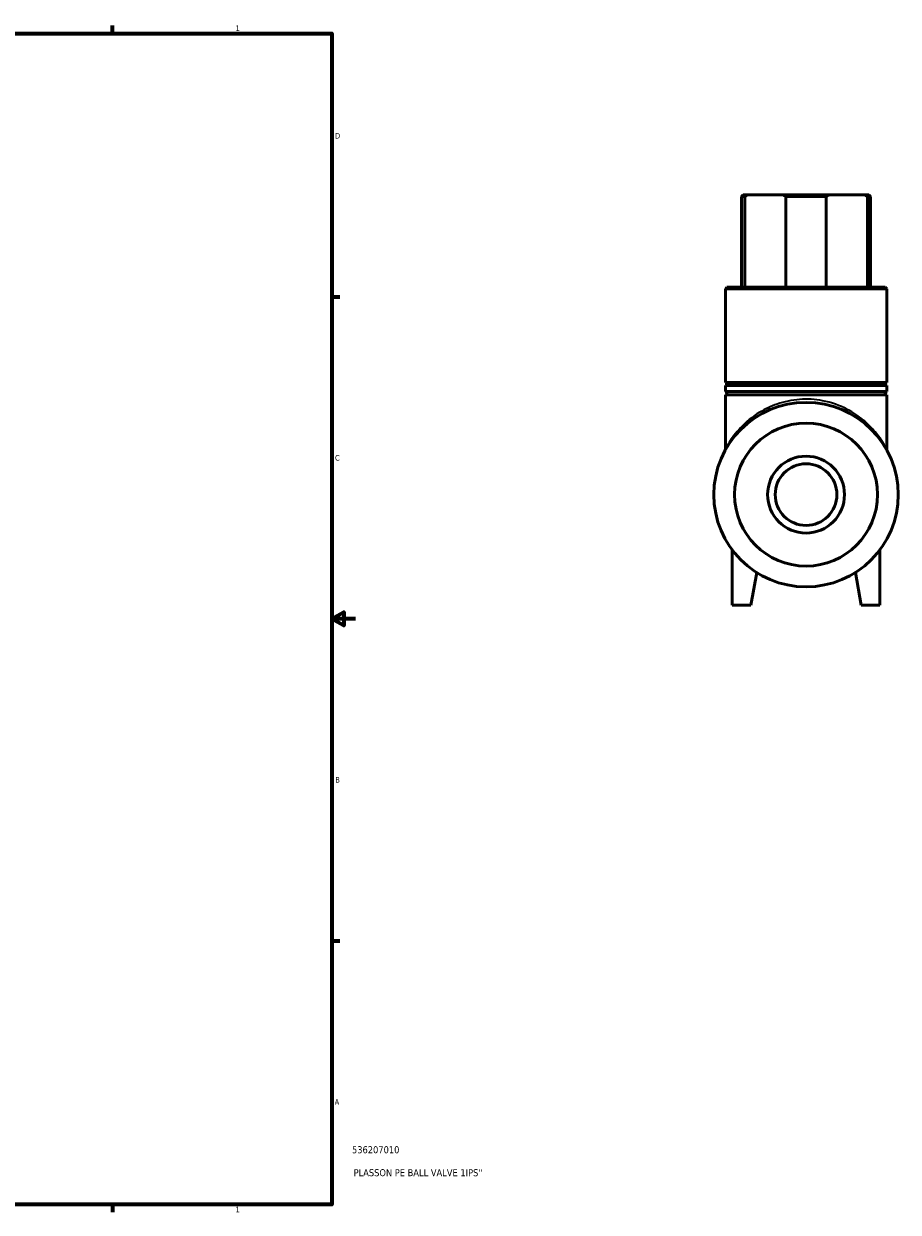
# Model space of a CAD drawing. Header units: inches. Extents: x 0.1 to 53.1, y 0.6 to 34.9.
# Tile 4 of 5: x 28.2 to 43.2, y 0.9 to 21.2. Entities that reach past the tile are written whole.
import ezdxf

# ---------------------------------------------------------------- set-up
doc = ezdxf.new("R2010")
doc.units = ezdxf.units.IN
doc.header["$MEASUREMENT"] = 0
for name, color, linetype, lineweight in [('Border (ANSI)', 7, 'Continuous', 70), ('Title (ANSI)', 7, 'Continuous', 50), ('Visible (ANSI)', 7, 'Continuous', 50), ('Visible Narrow (ANSI)', 7, 'Continuous', 35)]:
    doc.layers.add(name, color=color, linetype=linetype, lineweight=lineweight)
doc.styles.add('Note Text (ANSI)', font='tahoma.ttf')
doc.styles.add('Text Style29', font='tahoma.ttf')

# ---------------------------------------------------------------- blocks, each defined once
blk = doc.blocks.new('Borders Default Border')
at = {"layer": 'Border (ANSI)'}
for p, q in [((29.75, 21), (29.75, 21.134)), ((33.5, 16.5), (33.634, 16.5)), ((33.5, 5.5), (33.634, 5.5)), ((29.75, 1), (29.75, 0.866))]:
    blk.add_line(p, q, dxfattribs=at)
at = {"layer": 'Border (ANSI)', "flags": 128}
for points in [[(0.5, 1), (0.5, 21), (33.5, 21), (33.5, 1), (0.5, 1)], [(33.9, 11), (33.5, 11), (33.7, 11.115), (33.7, 10.885), (33.5, 11)]]:
    blk.add_lwpolyline(points, dxfattribs=at)
at = {"layer": 'Border (ANSI)', "color": 5, "true_color": 0x0000ff, "char_height": 0.0945, "attachment_point": 7, "style": 'Note Text (ANSI)'}
for s, insert in [('1', (31.854, 21.04)), ('D', (33.553, 19.203)), ('C', (33.552, 13.701)), ('B', (33.558, 8.203)), ('A', (33.547, 2.703)), ('1', (31.854, 0.866))]:
    blk.add_mtext(s, dxfattribs=dict(at, insert=insert))
blk = doc.blocks.new('Title Blocks ANSI - Large')
at = {"layer": 'Title (ANSI)', "color": 5, "true_color": 0x0000ff, "style": 'Text Style29'}
for tag, p in [('PART_NUMBER_001', (0.341, 0.873)), ('DESCRIPTION_001', (0.369, 0.481))]:
    blk.add_attdef(tag, p, '', height=0.12, dxfattribs=at)

msp = doc.modelspace()

# ---------------------------------------------------------------- linework, layer by layer
at = {"layer": 'Visible (ANSI)'}
for p, q in [((40.522, 18.24), (40.495, 18.213)), ((40.55, 18.213), (40.495, 18.213)), ((40.495, 16.665), (40.495, 18.213)), ((40.522, 18.24), (40.596, 18.24)), ((40.55, 16.665), (40.55, 18.213)), ((40.596, 18.24), (41.206, 18.24)), ((41.206, 18.24), (41.988, 18.24)), ((41.252, 18.213), (41.252, 16.665)), ((41.942, 18.213), (41.252, 18.213)), ((41.942, 16.665), (41.942, 18.213)), ((41.988, 18.24), (42.598, 18.24)), ((42.598, 18.24), (42.672, 18.24)), ((42.644, 18.213), (42.644, 16.665)), ((42.699, 18.213), (42.644, 18.213)), ((42.672, 18.24), (42.699, 18.213)), ((42.699, 16.665), (42.699, 18.213)), ((40.246, 16.665), (40.219, 16.638)), ((40.246, 16.665), (42.947, 16.665)), ((42.947, 16.665), (42.975, 16.638)), ((42.975, 16.638), (40.219, 16.638)), ((40.219, 15.039), (40.219, 16.638)), ((42.975, 15.039), (42.975, 16.638)), ((42.975, 15.039), (40.219, 15.039)), ((42.975, 14.984), (40.219, 14.984)), ((40.219, 14.882), (40.219, 14.984)), ((42.975, 14.882), (40.219, 14.882)), ((42.975, 14.827), (40.219, 14.827)), ((40.219, 13.899), (40.219, 14.827)), ((42.975, 14.882), (42.975, 14.984)), ((42.975, 13.899), (42.975, 14.827)), ((40.337, 12.177), (40.337, 11.232)), ((42.857, 12.177), (42.857, 11.232)), ((40.656, 11.232), (40.755, 11.792)), ((42.538, 11.232), (42.439, 11.792)), ((40.337, 11.232), (40.656, 11.232)), ((42.857, 11.232), (42.538, 11.232))]:
    msp.add_line(p, q, dxfattribs=at)
for radius in [1.575, 1.22, 0.656, 0.526]:
    msp.add_circle((41.597, 13.122), radius, dxfattribs=at)
for centre, radius, start, end in [((40.219, 15.012), 0.0276, 270, 90), ((42.975, 15.012), 0.0276, 90, 270), ((40.219, 14.854), 0.0276, 270, 90), ((42.975, 14.854), 0.0276, 90, 270), ((40.164, 13.899), 0.0551, 331.5493, 0), ((43.03, 13.899), 0.0551, 180, 208.4507)]:
    msp.add_arc(centre, radius, start, end, dxfattribs=at)
for points in [[(40.55, 18.213), (40.573, 18.227), (40.596, 18.24)], [(41.206, 18.24), (41.229, 18.227), (41.252, 18.213)], [(41.942, 18.213), (41.965, 18.227), (41.988, 18.24)], [(42.598, 18.24), (42.621, 18.227), (42.644, 18.213)]]:
    msp.add_rational_spline(points, [1, 1.00044103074, 1], degree=2, dxfattribs=at)
at = {"layer": 'Visible Narrow (ANSI)'}
msp.add_arc((43.03, 13.899), 0.0551, 181.4225, 207.0282, dxfattribs=at)
msp.add_open_spline([(42.975, 13.899), (42.975, 13.899), (42.97, 13.907), (42.952, 13.941), (42.938, 13.967), (42.897, 14.033), (42.87, 14.075), (42.813, 14.151), (42.786, 14.185), (42.704, 14.278), (42.644, 14.339), (42.495, 14.462), (42.404, 14.524), (42.176, 14.644), (42.032, 14.697), (41.751, 14.75), (41.618, 14.758), (41.354, 14.738), (41.223, 14.71), (40.995, 14.632), (40.896, 14.584), (40.677, 14.451), (40.568, 14.358), (40.437, 14.22), (40.399, 14.175), (40.334, 14.088), (40.305, 14.047), (40.265, 13.983), (40.251, 13.958), (40.23, 13.92), (40.223, 13.907), (40.219, 13.9), (40.219, 13.899), (40.219, 13.899)], degree=3, knots=[11.617075, 11.617075, 11.617075, 11.617075, 12.090133, 12.090133, 12.626185, 12.626185, 13.259561, 13.259561, 13.734731, 13.734731, 14.570039, 14.570039, 15.53349, 15.53349, 16.721422, 16.721422, 17.69586, 17.69586, 18.697222, 18.697222, 19.593699, 19.593699, 20.901283, 20.901283, 21.526147, 21.526147, 22.15101, 22.15101, 22.615155, 22.615155, 23.0793, 23.0793, 23.234026, 23.234026, 23.234026, 23.234026], dxfattribs=at)

# ---------------------------------------------------------------- block references
msp.add_blockref('Borders Default Border', (0, 0))
msp.add_blockref('Title Blocks ANSI - Large', (33.5, 1)).add_auto_attribs({'PART_NUMBER_001': '536207010', 'DESCRIPTION_001': "PLASSON PE BALL VALVE 1IPS''"})

doc.saveas('drawing.dxf')
